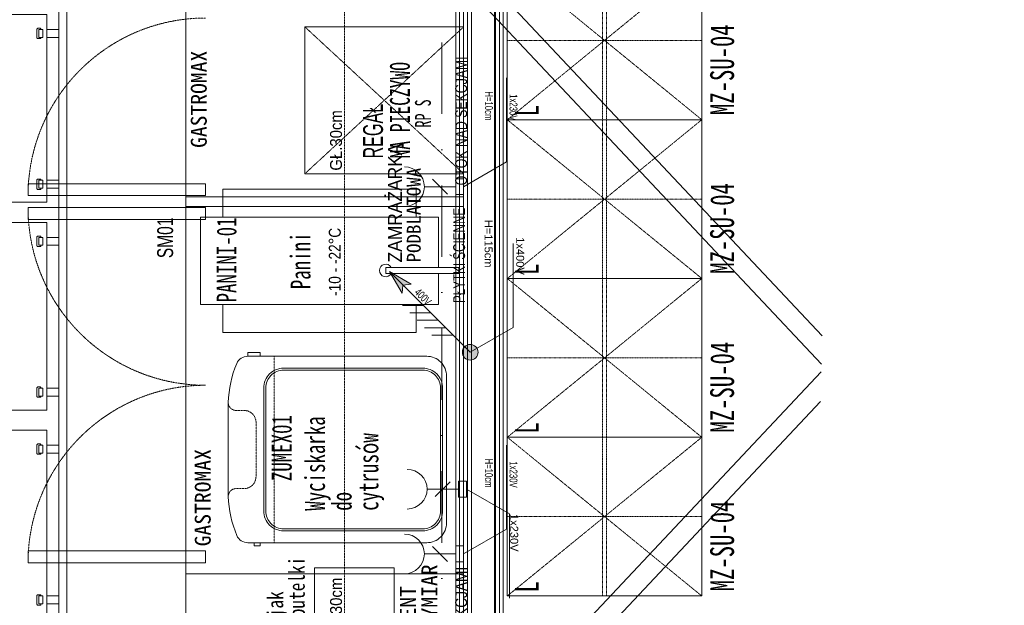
# Model space of a CAD drawing. Header units: centimetres. Extents: x -9388 to 91680, y -1419244 to 50347.
# Tile 90 of 183: x 40910 to 43391, y -704479 to -703004. Entities that reach past the tile are written whole.
import ezdxf
from ezdxf.enums import TextEntityAlignment as Align

# ---------------------------------------------------------------- set-up
doc = ezdxf.new("R2010")
doc.units = ezdxf.units.CM
for name, pattern in [('DASHED', [0.75, 0.5, -0.25]), ('DASHED2', [0.375, 0.25, -0.125]), ('HIDDEN2', [0.1875, 0.125, -0.0625]), ('Kropki i Kreski', [360, 180, -90, 0, -90])]:
    doc.linetypes.add(name, pattern=pattern)
for name, color, linetype in [('! Strefy Powierzchnie', 7, 'Continuous'), ('Osie', 7, 'Continuous'), ('Wnętrze - umeblowanie', 7, 'Continuous')]:
    doc.layers.add(name, color=color, linetype=linetype)
for name, color, linetype, lineweight in [('Kształty_Nr_pióra__101', 7, 'Continuous', 5), ('MEBLE PKN_Nr_pióra__101', 7, 'Continuous', 5), ('Osie_Nr_pióra__1', 7, 'Continuous', 13), ('Osie_Nr_pióra__4', 7, 'Continuous', 13), ('Q_podkład', 8, 'Continuous', 9), ('Strefy_Nr_pióra__1', 7, 'Continuous', 13), ('Strefy_Nr_pióra__150', 7, 'Continuous', 25), ('Wnętrze - umeblowanie_Nr_pióra__1', 7, 'Continuous', 13), ('Wnętrze - umeblowanie_Nr_pióra__101', 7, 'Continuous', 5), ('Wnętrze - umeblowanie_Nr_pióra__7', 7, 'Continuous', 13), ('Wnętrze - umeblowanie_Nr_pióra__94', 7, 'Continuous', 13), ('Ściany wewnętrzne_Nr_pióra__1', 7, 'Continuous', 13), ('Ściany wewnętrzne_Nr_pióra__41', 7, 'Continuous', 15)]:
    doc.layers.add(name, color=color, linetype=linetype, lineweight=lineweight)
doc.layers.add('Q_uwagi', color=7, linetype='Continuous', lineweight=30, true_color=0xff0101, plot=False)
doc.layers.add('Strefy_Nr_pióra__201', color=7, linetype='Continuous', lineweight=5, true_color=0x595959)
doc.layers.add('Wnętrze - umeblowanie_Nr_pióra__201', color=7, linetype='Continuous', lineweight=5, true_color=0x595959)
doc.styles.add('GENERATED_STYLE_2', font='arial.ttf')
doc.styles.add('GENERATED_STYLE_3', font='calibri.ttf')
doc.styles.add('GENERATED_STYLE_4', font='ARIALN.TTF')
doc.linetypes.add('Zygzak MAŁY', pattern='A,0,[1,PAB.01_RZUT PRZYZIEMIA1.Shx,S=0.873016,R=0,X=0,Y=-0.0275],-110,0', length=110)

# ---------------------------------------------------------------- blocks, each defined once
blk = doc.blocks.new('Standardowy znacznik siatki_6')
at = {"layer": 'Osie_Nr_pióra__4', "linetype": 'Kropki i Kreski'}
blk.add_line((1000, 0), (12138.2, 0), dxfattribs=at)
at = {"layer": 'Osie_Nr_pióra__1', "style": 'GENERATED_STYLE_3'}
for tag, p in [('AC_MarkerText_1_0', (-125, 4.9)), ('AC_MarkerText_1_1', (13263.2, 4.9))]:
    blk.add_attdef(tag, text='', height=100, rotation=270, dxfattribs=at).set_placement(p, align=Align.MIDDLE_CENTER)
blk = doc.blocks.new('Szafki 19')
at = {"layer": 'Wnętrze - umeblowanie_Nr_pióra__101', "color": 8, "linetype": 'Continuous'}
for p, q in [((400, 490), (0, 490)), ((0, 490), (0, 0)), ((400, 0), (400, 490)), ((800, 490), (400, 490)), ((400, 490), (400, 0)), ((800, 0), (800, 490)), ((1200, 490), (800, 490)), ((800, 490), (800, 0)), ((1200, 0), (1200, 490)), ((0, 0), (400, 0)), ((400, 0), (800, 0)), ((800, 0), (1200, 0))]:
    blk.add_line(p, q, dxfattribs=at)
blk = doc.blocks.new('PAB.01_RZUT PRZYZIEMIA')
at = {"layer": 'Strefy_Nr_pióra__1', "linetype": 'Continuous'}
for points in [[(41841.8, -703637.8), (41876.2, -703672.3), (41897, -703670.2)], [(41874.1, -703693), (41876.2, -703672.3), (41841.8, -703637.8)], [(41841.8, -703637.8), (41876.2, -703672.3), (41897, -703670.2)], [(41874.1, -703693), (41876.2, -703672.3), (41841.8, -703637.8)], [(42045.6, -703821.8, 1), (42045.6, -703861.4, 1)], [(42045.6, -703821.8, 1), (42045.6, -703861.4, 1)]]:
    blk.add_hatch(color=8, dxfattribs=at).paths.add_polyline_path(points)
at = {"layer": '! Strefy Powierzchnie', "color": 8, "linetype": 'Continuous', "lineweight": 0, "flags": 128}
for points in [[(35639, -701738.6), (35639, -707859.3), (41389, -707859.3), (41389, -708139.3), (42019, -708139.3), (42019, -701822.8), (41149, -701822.8), (41149, -701738.6)], [(42129, -701812.8), (42129, -704504.2), (45584, -704504.2), (45584, -701812.8)]]:
    blk.add_lwpolyline(points, close=True, dxfattribs=at)
at = {"layer": 'Kształty_Nr_pióra__101', "color": 8, "linetype": 'HIDDEN2'}
for p, q in [((42379.1, -702055.7), (42379.1, -703255.7)), ((42389.1, -702055.7), (42389.1, -703255.7)), ((42139.1, -703255.7), (42629.1, -702855.7)), ((42629.1, -703255.7), (42139.1, -702855.7)), ((42629.3, -703055.7), (42138.8, -703055.7)), ((42139.1, -703655.7), (42629.1, -703255.7)), ((42629.1, -703655.7), (42139.1, -703255.7)), ((42379.1, -703255.7), (42379.1, -704455.7)), ((42389.1, -703255.7), (42389.1, -704455.7)), ((42629.3, -703455.7), (42138.8, -703455.7)), ((42629.1, -704055.7), (42139.1, -703655.7)), ((42139.1, -704055.7), (42629.1, -703655.7)), ((42629.3, -703855.7), (42138.8, -703855.7)), ((42139.1, -704455.7), (42629.1, -704055.7)), ((42629.1, -704455.7), (42139.1, -704055.7)), ((42629.3, -704255.7), (42138.8, -704255.7))]:
    blk.add_line(p, q, dxfattribs=at)
at = {"layer": 'MEBLE PKN_Nr_pióra__101', "color": 8, "linetype": 'DASHED2'}
for p, q in [((42029, -703391.7), (41629, -703021.7)), ((42029, -703021.7), (41629, -703391.7)), ((42029, -703391.7), (41629, -703021.7)), ((42029, -703021.7), (41629, -703391.7))]:
    blk.add_line(p, q, dxfattribs=at)
at = {"layer": 'MEBLE PKN_Nr_pióra__101', "color": 8, "linetype": 'Continuous'}
for p, q in [((41329, -703491.9), (41329, -703355.9)), ((41329, -703491.9), (41329, -703355.9)), ((41950.8, -703405.6), (41988.3, -703443.1)), ((41950.8, -703405.6), (41988.3, -703443.1)), ((41329, -703423.9), (41328.5, -703423.9)), ((41329, -703423.9), (41328.5, -703423.9)), ((42009, -703424.4), (41930, -703424.4)), ((42009, -703424.4), (41930, -703424.4)), ((42045.6, -703841.6), (41841.8, -703637.8)), ((41841.8, -703637.8), (41897, -703670.2)), ((41841.8, -703637.8), (41874.1, -703693)), ((42045.6, -703841.6), (41841.8, -703637.8)), ((41841.8, -703637.8), (41897, -703670.2)), ((41841.8, -703637.8), (41874.1, -703693)), ((41874.1, -703693), (41876.2, -703672.3)), ((41874.1, -703693), (41876.2, -703672.3)), ((41897, -703670.2), (41876.2, -703672.3)), ((41897, -703670.2), (41876.2, -703672.3)), ((41874.7, -703723.8), (41927.8, -703723.8)), ((41874.7, -703723.8), (41927.8, -703723.8)), ((41893.4, -703742.4), (41946.4, -703742.4)), ((41893.4, -703742.4), (41946.4, -703742.4)), ((41912, -703761.1), (41965, -703761.1)), ((41912, -703761.1), (41965, -703761.1)), ((41930.6, -703779.7), (41983.7, -703779.7)), ((41930.6, -703779.7), (41983.7, -703779.7)), ((41949.3, -703798.3), (42002.3, -703798.3)), ((41949.3, -703798.3), (42002.3, -703798.3)), ((41329, -704074.8), (41328.5, -704074.8)), ((41329, -704074.8), (41328.5, -704074.8)), ((41957.6, -704205.3), (41995.1, -704167.8)), ((41957.6, -704205.3), (41995.1, -704167.8)), ((42015.9, -704186.6), (41936.9, -704186.6)), ((42015.9, -704186.6), (41936.9, -704186.6)), ((42009, -704349.7), (41930, -704349.7)), ((42009, -704349.7), (41930, -704349.7)), ((41950.8, -704331), (41988.3, -704368.5)), ((41950.8, -704331), (41988.3, -704368.5)), ((41329, -704399.7), (41328.5, -704399.7)), ((41329, -704399.7), (41328.5, -704399.7)), ((41379, -704399.7), (41530.6, -704399.7)), ((41379, -704399.7), (41530.6, -704399.7))]:
    blk.add_line(p, q, dxfattribs=at)
at = {"layer": 'MEBLE PKN_Nr_pióra__101', "color": 8, "linetype": 'DASHED'}
blk.add_line((41552, -703851.6), (41552, -704321.6), dxfattribs=at)
blk.add_line((41552, -703851.6), (41552, -704321.6), dxfattribs=at)
at = {"layer": 'MEBLE PKN_Nr_pióra__101', "color": 8, "linetype": 'DASHED', "flags": 128}
blk.add_lwpolyline([(42029, -701829.7), (42029, -705169.7), (41729, -705169.7), (41729, -701829.7)], close=True, dxfattribs=at)
blk.add_lwpolyline([(42029, -701829.7), (42029, -705169.7), (41729, -705169.7), (41729, -701829.7)], close=True, dxfattribs=at)
at = {"layer": 'MEBLE PKN_Nr_pióra__101', "color": 8, "linetype": 'Continuous', "flags": 128}
for points in [[(42029, -705169.7), (42029, -701829.7), (42009, -701829.7), (42009, -705169.7)], [(42029, -705169.7), (42029, -701829.7), (42009, -701829.7), (42009, -705169.7)], [(41029, -704610.8), (41029, -701849.2), (41009, -701849.2), (41009, -704610.8)], [(41029, -704610.8), (41029, -701849.2), (41009, -701849.2), (41009, -704610.8)], [(42029, -702524.4), (42029, -703474.4), (41329, -703474.4), (41329, -702524.4)], [(42029, -702524.4), (42029, -703474.4), (41329, -703474.4), (41329, -702524.4)], [(40979, -702990.4), (40979, -703463.3), (40298.8, -703463.3), (40298.8, -702990.4)], [(40979, -702990.4), (40979, -703463.3), (40298.8, -703463.3), (40298.8, -702990.4)], [(40979, -703048.2), (40979, -703028.2), (41009, -703028.2), (41009, -703048.2)], [(40979, -703048.2), (40979, -703028.2), (41009, -703028.2), (41009, -703048.2)], [(42029, -703021.7), (42029, -703391.7), (41629, -703391.7), (41629, -703021.7)], [(42029, -703021.7), (42029, -703391.7), (41629, -703391.7), (41629, -703021.7)], [(40979, -703428.2), (40979, -703408.2), (41009, -703408.2), (41009, -703428.2)], [(40979, -703428.2), (40979, -703408.2), (41009, -703408.2), (41009, -703428.2)], [(42009, -703404.4), (42029, -703404.4), (42029, -703444.4), (42009, -703444.4)], [(42009, -703404.4), (42029, -703404.4), (42029, -703444.4), (42009, -703444.4)], [(40931.5, -703416.9), (41379, -703416.9), (41379, -703446.9), (40931.5, -703446.9)], [(40931.5, -703416.9), (41379, -703416.9), (41379, -703446.9), (40931.5, -703446.9)], [(42029, -703449.7), (42029, -704399.7), (41329, -704399.7), (41329, -703449.7)], [(42029, -703449.7), (42029, -704399.7), (41329, -704399.7), (41329, -703449.7)], [(40931.5, -703507.2), (41379, -703507.2), (41379, -703477.2), (40931.5, -703477.2)], [(40931.5, -703507.2), (41379, -703507.2), (41379, -703477.2), (40931.5, -703477.2)], [(40979, -703514.2), (40979, -703987.1), (40298.8, -703987.1), (40298.8, -703514.2)], [(40979, -703572), (40979, -703552), (41009, -703552), (41009, -703572)], [(40979, -703572), (40979, -703552), (41009, -703552), (41009, -703572)], [(42016.5, -703627.6), (42016.5, -703643.3), (41832.6, -703643.3), (41832.6, -703627.6)], [(42016.5, -703627.6), (42016.5, -703643.3), (41832.6, -703643.3), (41832.6, -703627.6)], [(41485.2, -703851.6), (41485.2, -703842), (41516.2, -703842), (41516.2, -703851.6)], [(41485.2, -703851.6), (41485.2, -703842), (41516.2, -703842), (41516.2, -703851.6)], [(40979, -703952), (40979, -703932), (41009, -703932), (41009, -703952)], [(40979, -703952), (40979, -703932), (41009, -703932), (41009, -703952)], [(40979, -704037.9), (40979, -704510.8), (40298.8, -704510.8), (40298.8, -704037.9)], [(40979, -704037.9), (40979, -704510.8), (40298.8, -704510.8), (40298.8, -704037.9)], [(40979, -704095.7), (40979, -704075.7), (41009, -704075.7), (41009, -704095.7)], [(40979, -704095.7), (40979, -704075.7), (41009, -704075.7), (41009, -704095.7)], [(42015.9, -704206.6), (42035.9, -704206.6), (42035.9, -704166.6), (42015.9, -704166.6)], [(42015.9, -704206.6), (42035.9, -704206.6), (42035.9, -704166.6), (42015.9, -704166.6)], [(41501.5, -704321.6), (41501.5, -704329), (41516.2, -704329), (41516.2, -704321.6)], [(41501.5, -704321.6), (41501.5, -704329), (41516.2, -704329), (41516.2, -704321.6)], [(40931.5, -704342.2), (41379, -704342.2), (41379, -704372.2), (40931.5, -704372.2)], [(40931.5, -704342.2), (41379, -704342.2), (41379, -704372.2), (40931.5, -704372.2)], [(42009, -704329.7), (42029, -704329.7), (42029, -704369.7), (42009, -704369.7)], [(42009, -704329.7), (42029, -704329.7), (42029, -704369.7), (42009, -704369.7)], [(42029, -704399.7), (42029, -705169.7), (41329, -705169.7), (41329, -704399.7)], [(42029, -704399.7), (42029, -705169.7), (41329, -705169.7), (41329, -704399.7)], [(41653.6, -704384.6), (41653.6, -704574.6), (41853.6, -704574.6), (41853.6, -704384.6)], [(41653.6, -704384.6), (41653.6, -704574.6), (41853.6, -704574.6), (41853.6, -704384.6)], [(40979, -704475.7), (40979, -704455.7), (41009, -704455.7), (41009, -704475.7)], [(40979, -704475.7), (40979, -704455.7), (41009, -704455.7), (41009, -704475.7)]]:
    blk.add_lwpolyline(points, close=True, dxfattribs=at)
at = {"layer": 'MEBLE PKN_Nr_pióra__101', "color": 8, "linetype": 'DASHED', "flags": 128}
blk.add_lwpolyline([(42019, -705169.7), (42019, -701829.7)], dxfattribs=at)
blk.add_lwpolyline([(42019, -705169.7), (42019, -701829.7)], dxfattribs=at)
at = {"layer": 'MEBLE PKN_Nr_pióra__101', "color": 8, "linetype": 'Continuous', "flags": 128}
for points in [[(40964, -703048.2), (40964, -703049.2, -0.414214), (40962, -703051.2), (40956, -703051.2, -0.414214), (40954, -703049.2), (40954, -703027.2, -0.414214), (40956, -703025.2), (40962, -703025.2, -0.414214), (40964, -703027.2), (40964, -703028.2)], [(40964, -703048.2), (40964, -703049.2, -0.414214), (40962, -703051.2), (40956, -703051.2, -0.414214), (40954, -703049.2), (40954, -703027.2, -0.414214), (40956, -703025.2), (40962, -703025.2, -0.414214), (40964, -703027.2), (40964, -703028.2)], [(40964, -703408.2), (40964, -703407.2, 0.414214), (40962, -703405.2), (40956, -703405.2, 0.414214), (40954, -703407.2), (40954, -703429.2, 0.414214), (40956, -703431.2), (40962, -703431.2, 0.414214), (40964, -703429.2), (40964, -703428.2)], [(40964, -703408.2), (40964, -703407.2, 0.414214), (40962, -703405.2), (40956, -703405.2, 0.414214), (40954, -703407.2), (40954, -703429.2, 0.414214), (40956, -703431.2), (40962, -703431.2, 0.414214), (40964, -703429.2), (40964, -703428.2)], [(40964, -703572), (40964, -703573, -0.414214), (40962, -703575), (40956, -703575, -0.414214), (40954, -703573), (40954, -703551, -0.414214), (40956, -703549), (40962, -703549, -0.414214), (40964, -703551), (40964, -703552)], [(40964, -703572), (40964, -703573, -0.414214), (40962, -703575), (40956, -703575, -0.414214), (40954, -703573), (40954, -703551, -0.414214), (40956, -703549), (40962, -703549, -0.414214), (40964, -703551), (40964, -703552)], [(40964, -703932), (40964, -703931, 0.414214), (40962, -703929), (40956, -703929, 0.414214), (40954, -703931), (40954, -703953, 0.414214), (40956, -703955), (40962, -703955, 0.414214), (40964, -703953), (40964, -703952)], [(40964, -703932), (40964, -703931, 0.414214), (40962, -703929), (40956, -703929, 0.414214), (40954, -703931), (40954, -703953, 0.414214), (40956, -703955), (40962, -703955, 0.414214), (40964, -703953), (40964, -703952)], [(40964, -704095.7), (40964, -704096.7, -0.414214), (40962, -704098.7), (40956, -704098.7, -0.414214), (40954, -704096.7), (40954, -704074.7, -0.414214), (40956, -704072.7), (40962, -704072.7, -0.414214), (40964, -704074.7), (40964, -704075.7)], [(40964, -704095.7), (40964, -704096.7, -0.414214), (40962, -704098.7), (40956, -704098.7, -0.414214), (40954, -704096.7), (40954, -704074.7, -0.414214), (40956, -704072.7), (40962, -704072.7, -0.414214), (40964, -704074.7), (40964, -704075.7)], [(40964, -704455.7), (40964, -704454.7, 0.414214), (40962, -704452.7), (40956, -704452.7, 0.414214), (40954, -704454.7), (40954, -704476.7, 0.414214), (40956, -704478.7), (40962, -704478.7, 0.414214), (40964, -704476.7), (40964, -704475.7)], [(40964, -704455.7), (40964, -704454.7, 0.414214), (40962, -704452.7), (40956, -704452.7, 0.414214), (40954, -704454.7), (40954, -704476.7, 0.414214), (40956, -704478.7), (40962, -704478.7, 0.414214), (40964, -704476.7), (40964, -704475.7)]]:
    blk.add_lwpolyline(points, format="xyb", dxfattribs=at)
for points in [[(40969, -703028.2), (40959, -703028.2)], [(40959, -703028.2), (40959, -703048.2)], [(40969, -703028.2), (40959, -703028.2)], [(40959, -703028.2), (40959, -703048.2)], [(40969, -703028.2), (40969, -703048.2)], [(40969, -703028.2), (40969, -703048.2)], [(40969, -703048.2), (40959, -703048.2)], [(40969, -703048.2), (40959, -703048.2)], [(42029, -703424.4), (42137.3, -703361.9), (42137.3, -703150.2)], [(42029, -703424.4), (42137.3, -703361.9), (42137.3, -703150.2)], [(40959, -703428.2), (40959, -703408.2)], [(40969, -703408.2), (40959, -703408.2)], [(40969, -703408.2), (40959, -703408.2)], [(40959, -703428.2), (40959, -703408.2)], [(40969, -703428.2), (40969, -703408.2)], [(40969, -703428.2), (40969, -703408.2)], [(40969, -703428.2), (40959, -703428.2)], [(40969, -703428.2), (40959, -703428.2)], [(41422.1, -703501.1), (41422.1, -703430.6), (41909.1, -703430.6)], [(41422.1, -703501.1), (41422.1, -703430.6), (41909.1, -703430.6)], [(41909.1, -703430.6), (41909.1, -703501.1)], [(41909.1, -703430.6), (41909.1, -703501.1)], [(41965.6, -703501.1), (41365.6, -703501.1), (41365.6, -703721.1), (41965.6, -703721.1), (41965.6, -703643.3)], [(41965.6, -703501.1), (41365.6, -703501.1), (41365.6, -703721.1), (41965.6, -703721.1), (41965.6, -703643.3)], [(41965.6, -703627.6), (41965.6, -703501.1)], [(41965.6, -703627.6), (41965.6, -703501.1)], [(40969, -703552), (40959, -703552)], [(40959, -703552), (40959, -703572)], [(40969, -703552), (40959, -703552)], [(40959, -703552), (40959, -703572)], [(40969, -703552), (40969, -703572)], [(40969, -703552), (40969, -703572)], [(40969, -703572), (40959, -703572)], [(40969, -703572), (40959, -703572)], [(42045.6, -703841.6), (42153.9, -703779.1), (42153.9, -703567.4)], [(42045.6, -703841.6), (42153.9, -703779.1), (42153.9, -703567.4)], [(41909.1, -703721.1), (41909.1, -703791.6), (41422.1, -703791.6), (41422.1, -703721.1)], [(41909.1, -703721.1), (41909.1, -703791.6), (41422.1, -703791.6), (41422.1, -703721.1)], [(40959, -703952), (40959, -703932)], [(40969, -703932), (40959, -703932)], [(40969, -703932), (40959, -703932)], [(40959, -703952), (40959, -703932)], [(40969, -703952), (40959, -703952)], [(40969, -703952), (40959, -703952)], [(40969, -703952), (40969, -703932)], [(40969, -703952), (40969, -703932)], [(40969, -704075.7), (40959, -704075.7)], [(40959, -704075.7), (40959, -704095.7)], [(40969, -704075.7), (40959, -704075.7)], [(40959, -704075.7), (40959, -704095.7)], [(40969, -704075.7), (40969, -704095.7)], [(40969, -704075.7), (40969, -704095.7)], [(42029, -704349.7), (42137.3, -704287.2), (42137.3, -704075.5)], [(42029, -704349.7), (42137.3, -704287.2), (42137.3, -704075.5)], [(40969, -704095.7), (40959, -704095.7)], [(40969, -704095.7), (40959, -704095.7)], [(42035.9, -704186.6), (42144.2, -704249.1), (42144.2, -704460.8)], [(42035.9, -704186.6), (42144.2, -704249.1), (42144.2, -704460.8)], [(40969, -704455.7), (40959, -704455.7)], [(40959, -704475.7), (40959, -704455.7)], [(40969, -704455.7), (40959, -704455.7)], [(40959, -704475.7), (40959, -704455.7)], [(40969, -704475.7), (40959, -704475.7)], [(40969, -704475.7), (40959, -704475.7)], [(40969, -704475.7), (40969, -704455.7)], [(40969, -704475.7), (40969, -704455.7)]]:
    blk.add_lwpolyline(points, dxfattribs=at)
for points in [[(41985.9, -704271.6), (41985.9, -703901.6, 0.414214), (41935.9, -703851.6), (41485.2, -703851.6, 0.301275), (41457.5, -703869.9, 0.091963), (41435.9, -703968.2), (41435.9, -704205, 0.090984), (41457.6, -704303.2, 0.301719), (41485.2, -704321.6), (41935.9, -704321.6, 0.414214)], [(41985.9, -704271.6), (41985.9, -703901.6, 0.414214), (41935.9, -703851.6), (41485.2, -703851.6, 0.301275), (41457.5, -703869.9, 0.091963), (41435.9, -703968.2), (41435.9, -704205, 0.090984), (41457.6, -704303.2, 0.301719), (41485.2, -704321.6), (41935.9, -704321.6, 0.414214)], [(41525.4, -703931.6), (41525.4, -704241.6, 0.414214), (41575.4, -704291.6), (41925.9, -704291.6, 0.414214), (41975.9, -704241.6), (41975.9, -703931.6, 0.414214), (41925.9, -703881.6), (41575.4, -703881.6, 0.414214)], [(41525.4, -703931.6), (41525.4, -704241.6, 0.414214), (41575.4, -704291.6), (41925.9, -704291.6, 0.414214), (41975.9, -704241.6), (41975.9, -703931.6, 0.414214), (41925.9, -703881.6), (41575.4, -703881.6, 0.414214)], [(41530.4, -703931.6), (41530.4, -704241.6, 0.414214), (41575.4, -704286.6), (41925.9, -704286.6, 0.414214), (41970.9, -704241.6), (41970.9, -703931.6, 0.414214), (41925.9, -703886.6), (41575.4, -703886.6, 0.414214)], [(41530.4, -703931.6), (41530.4, -704241.6, 0.414214), (41575.4, -704286.6), (41925.9, -704286.6, 0.414214), (41970.9, -704241.6), (41970.9, -703931.6, 0.414214), (41925.9, -703886.6), (41575.4, -703886.6, 0.414214)]]:
    blk.add_lwpolyline(points, format="xyb", close=True, dxfattribs=at)
at = {"layer": 'MEBLE PKN_Nr_pióra__101', "color": 8, "linetype": 'DASHED', "flags": 128}
blk.add_lwpolyline([(41435.9, -703968.2, 0.414214), (41455.9, -703988.2), (41475.9, -703988.2, -0.414214), (41505.9, -704018.2), (41505.9, -704155, -0.414214), (41475.9, -704185), (41455.9, -704185, 0.414214), (41435.9, -704205)], format="xyb", dxfattribs=at)
blk.add_lwpolyline([(41435.9, -703968.2, 0.414214), (41455.9, -703988.2), (41475.9, -703988.2, -0.414214), (41505.9, -704018.2), (41505.9, -704155, -0.414214), (41475.9, -704185), (41455.9, -704185, 0.414214), (41435.9, -704205)], format="xyb", dxfattribs=at)
at = {"layer": 'MEBLE PKN_Nr_pióra__101', "color": 8, "linetype": 'Continuous'}
blk.add_circle((42045.6, -703841.6), 19.8, dxfattribs=at)
blk.add_circle((42045.6, -703841.6), 19.8, dxfattribs=at)
at = {"layer": 'MEBLE PKN_Nr_pióra__101', "color": 8, "linetype": 'DASHED'}
for centre, start, end in [((41379, -703446.9), 90, 180), ((41379, -703446.9), 90, 180), ((41379, -703477.2), 180, 270), ((41379, -703477.2), 180, 270), ((41379, -704372.2), 90, 180), ((41379, -704372.2), 90, 180)]:
    blk.add_arc(centre, 447.5, start, end, dxfattribs=at)
at = {"layer": 'MEBLE PKN_Nr_pióra__101', "color": 8, "linetype": 'Continuous'}
for centre, radius, start, end in [((41880, -703424.4), 50, 270, 90), ((41880, -703424.4), 50, 270, 90), ((41832.6, -703635.4), 15.9, 29.4619, 330.5381), ((41832.6, -703635.4), 15.9, 29.4619, 330.5381), ((41886.9, -704186.6), 50, 270, 90), ((41886.9, -704186.6), 50, 270, 90), ((41880, -704349.7), 50, 270, 90), ((41880, -704349.7), 50, 270, 90)]:
    blk.add_arc(centre, radius, start, end, dxfattribs=at)
at = {"layer": 'Wnętrze - umeblowanie_Nr_pióra__1', "color": 8, "linetype": 'Zygzak MAŁY'}
blk.add_line((42106.5, -701734), (42106.5, -706332.3), dxfattribs=at)
at = {"layer": 'Ściany wewnętrzne_Nr_pióra__1', "color": 8, "linetype": 'Continuous'}
for p, q in [((42039, -701812.8), (42039, -706332.3)), ((42119, -704514.2), (42119, -701812.8))]:
    blk.add_line(p, q, dxfattribs=at)
at = {"layer": 'Ściany wewnętrzne_Nr_pióra__1', "color": 8, "linetype": 'Continuous', "flags": 128}
for points in [[(42029, -701812.8), (42029, -706332.3)], [(42129, -704504.2), (42129, -701812.8)]]:
    blk.add_lwpolyline(points, dxfattribs=at)
at = {"layer": 'Ściany wewnętrzne_Nr_pióra__41', "color": 8, "linetype": 'Continuous'}
for p, q in [((42049, -701812.8), (42049, -704524.2)), ((42109, -704524.2), (42109, -701812.8))]:
    blk.add_line(p, q, dxfattribs=at)
at = {"layer": 'Osie', "color": 8, "linetype": 'Continuous', "zscale": 1000, "rotation": 89.99999713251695}
blk.add_blockref('Standardowy znacznik siatki_6', (41974, -712523.4), dxfattribs=at)
at = {"layer": 'Wnętrze - umeblowanie', "color": 8, "linetype": 'Continuous', "lineweight": 5, "xscale": -1, "zscale": 1000, "rotation": 89.99999713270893}
for p in [(42629.1, -702055.7), (42629.1, -703255.7)]:
    blk.add_blockref('Szafki 19', p, dxfattribs=at)
at = {"layer": 'Strefy_Nr_pióra__1', "color": 8, "linetype": 'Continuous', "char_height": 20, "attachment_point": 7, "style": 'GENERATED_STYLE_3'}
for s, insert, rotation in [('\\A1;{\\W0.700000x;\\fArial|b0|i0|c238|p38;H=10cm}', (42082.4, -703184.1), 270), ('\\A1;{\\W0.700000x;\\fArial|b0|i0|c238|p38;H=10cm}', (42082.4, -703184.1), 270), ('\\A1;{\\W0.700000x;\\fArial|b0|i0|c238|p38;1x230V}', (42144.3, -703191.3), 270), ('\\A1;{\\W0.700000x;\\fArial|b0|i0|c238|p38;1x230V}', (42144.3, -703191.3), 270), ('\\A1;{\\fArial|b0|i0|c238|p38;H=115cm}', (42081.6, -703507.8), 270), ('\\A1;{\\fArial|b0|i0|c238|p38;1x400V}', (42161.3, -703551.7), 270), ('\\A1;{\\W0.700000x;\\fArial|b0|i0|c238|p38;400V}', (41903.4, -703692.9), 315), ('\\A1;{\\W0.700000x;\\fArial|b0|i0|c238|p38;400V}', (41903.4, -703692.9), 315), ('\\A1;{\\W0.700000x;\\fArial|b0|i0|c238|p38;H=10cm}', (42082.4, -704109.4), 270), ('\\A1;{\\W0.700000x;\\fArial|b0|i0|c238|p38;1x230V}', (42144.3, -704116.6), 270), ('\\A1;{\\fArial|b0|i0|c238|p38;1x230V}', (42146.2, -704249.1), 270)]:
    blk.add_mtext(s, dxfattribs=dict(at, insert=insert, rotation=rotation))
at = {"layer": 'Strefy_Nr_pióra__150', "color": 8, "linetype": 'Continuous', "char_height": 60, "attachment_point": 7, "rotation": 90, "style": 'GENERATED_STYLE_2'}
for insert in [(42218.1, -703246.9), (42218.1, -703646.9), (42218.1, -704046.9), (42218.1, -704446.9)]:
    blk.add_mtext('\\A1;{\\W0.700000x;\\fMS Gothic|b0|i0|c238|p49;L}', dxfattribs=dict(at, insert=insert))
at = {"layer": 'Strefy_Nr_pióra__201', "color": 8, "linetype": 'Continuous', "insert": (42038.3, -704743.2), "char_height": 30, "attachment_point": 7, "rotation": 90, "style": 'GENERATED_STYLE_4'}
blk.add_mtext('\\A1;{\\fArial Narrow|b0|i0|c238|p34;OTOK NAD SEKCJAMI}', dxfattribs=at)
at = {"layer": 'Wnętrze - umeblowanie_Nr_pióra__1', "color": 8, "linetype": 'Continuous', "attachment_point": 7, "rotation": 90, "style": 'GENERATED_STYLE_2'}
for s, insert, char_height, line_spacing_factor in [('\\A1;{\\fMS Gothic|b0|i0|c238|p49;ZAMRAŻARKA\\P\\fMS Gothic|b0|i0|c238|p49;PODBLATOWA}', (41921.4, -703615.2), 35, 0.813649), ('\\A1;{\\W0.700000x;\\fMS Gothic|b0|i0|c238|p49;Wyciskarka \\P\\fMS Gothic|b0|i0|c238|p49;do \\P\\fMS Gothic|b0|i0|c238|p49;cytrusów}', (41828.7, -704241), 50, 0.807489), ('\\A1;{\\fMS Gothic|b0|i0|c238|p49;ELEMENT \\P\\fMS Gothic|b0|i0|c238|p49;NA WYMIAR}', (41962.8, -704621.2), 40, 0.812698), ('\\A1;{\\W0.800000x;\\fMS Gothic|b0|i0|c238|p49;stojak \\P\\fMS Gothic|b0|i0|c238|p49;na butelki}', (41629.3, -704574.6), 40, 0.812698)]:
    blk.add_mtext(s, dxfattribs=dict(at, insert=insert, char_height=char_height, line_spacing_factor=line_spacing_factor))
at = {"layer": 'Wnętrze - umeblowanie_Nr_pióra__1', "color": 8, "linetype": 'Continuous', "attachment_point": 7, "rotation": 90}
for s, insert, char_height, style in [('\\A1;{\\W0.700000x;\\fMS Gothic|b0|i0|c238|p49;PANINI-01}', (41457.4, -703716.1), 50, 'GENERATED_STYLE_2'), ('\\A1;{\\fArial Narrow|b0|i0|c238|p34;-10 - -22°C}', (41719.8, -703699.5), 30, 'GENERATED_STYLE_4'), ('\\A1;{\\W0.700000x;\\fArial|b0|i0|c238|p38;SM01}', (41297.5, -703604.4), 40, 'GENERATED_STYLE_3'), ('\\A1;{\\W0.700000x;\\fMS Gothic|b0|i0|c238|p49;Panini}', (41643.9, -703682.8), 50, 'GENERATED_STYLE_2'), ('\\A1;{\\W0.700000x;\\fMS Gothic|b0|i0|c238|p49;ZUMEX01}', (41596.5, -704166.4), 50, 'GENERATED_STYLE_2')]:
    blk.add_mtext(s, dxfattribs=dict(at, insert=insert, char_height=char_height, style=style))
at = {"layer": 'Wnętrze - umeblowanie_Nr_pióra__201', "color": 8, "linetype": 'Continuous', "char_height": 30, "attachment_point": 9, "rotation": 90}
for s, insert, style in [('\\A1;{\\W0.900000x;\\fArial Narrow|b0|i0|c238|p34;OTOK NAD SEKCJAMI}', (42038.3, -703096.1), 'GENERATED_STYLE_4'), ('\\A1;{\\fMS Gothic|b0|i0|c238|p49;GŁ.30cm}', (41722.9, -703231.6), 'GENERATED_STYLE_2'), ('\\A1;{\\fMS Gothic|b0|i0|c238|p49;GŁ.30cm}', (41722.9, -704409.6), 'GENERATED_STYLE_2')]:
    blk.add_mtext(s, dxfattribs=dict(at, insert=insert, style=style))
at = {"layer": 'Wnętrze - umeblowanie_Nr_pióra__7', "color": 8, "linetype": 'Continuous', "rotation": 90}
for s, insert, char_height, attachment_point, style in [('\\A1;{\\W0.700000x;\\fMS Gothic|b0|i0|c238|p49;MZ-SU-04}', (42650.3, -703243.9), 60, 1, 'GENERATED_STYLE_2'), ('\\A1;{\\W0.650000x;\\fMS Gothic|b0|i0|c238|p49;RP S}', (41947.1, -703204.5), 40, 9, 'GENERATED_STYLE_2'), ('\\A1;{\\W0.700000x;\\fMS Gothic|b0|i0|c238|p49;MZ-SU-04}', (42650.3, -703643.9), 60, 1, 'GENERATED_STYLE_2'), ('\\A1;{\\W0.700000x;\\fArial|b0|i0|c238|p38;PŁYTKI ŚCIENNE}', (42033.1, -703717.5), 30, 7, 'GENERATED_STYLE_3'), ('\\A1;{\\W0.700000x;\\fMS Gothic|b0|i0|c238|p49;MZ-SU-04}', (42650.3, -704043.9), 60, 1, 'GENERATED_STYLE_2'), ('\\A1;{\\W0.700000x;\\fMS Gothic|b0|i0|c238|p49;MZ-SU-04}', (42650.3, -704443.9), 60, 1, 'GENERATED_STYLE_2')]:
    blk.add_mtext(s, dxfattribs=dict(at, insert=insert, char_height=char_height, attachment_point=attachment_point, style=style))
at = {"layer": 'Wnętrze - umeblowanie_Nr_pióra__7', "color": 8, "linetype": 'Continuous', "insert": (41894.3, -703353.3), "char_height": 50, "attachment_point": 7, "rotation": 90, "line_spacing_factor": 0.812698, "style": 'GENERATED_STYLE_2'}
blk.add_mtext('\\A1;{\\W0.650000x;\\fMS Gothic|b0|i0|c238|p49;REGAŁ \\P\\fMS Gothic|b0|i0|c238|p49;NA PIECZYWO}', dxfattribs=at)
at = {"layer": 'Wnętrze - umeblowanie_Nr_pióra__94', "color": 8, "linetype": 'Continuous', "char_height": 40, "attachment_point": 7, "rotation": 90, "style": 'GENERATED_STYLE_2'}
for insert in [(41382.3, -703326.7), (41392.3, -704330.6)]:
    blk.add_mtext('\\A1;{\\fMS Gothic|b0|i0|c238|p49;GASTROMAX}', dxfattribs=dict(at, insert=insert))
blk = doc.blocks.new('A$C674EB6B2')
at = {"layer": 'Q_uwagi', "linetype": 'Continuous'}
for p, q in [((-1049.8, -998.1), (-91.6, -2017.3)), ((-1049.8, -1071.1), (-93.4, -2088.4)), ((-93.9, -2108), (-1049.8, -3124.7)), ((-1049.8, -3197.7), (-95.7, -2183))]:
    blk.add_line(p, q, dxfattribs=at)

msp = doc.modelspace()

# ---------------------------------------------------------------- block references
at = {"layer": 'Q_podkład'}
msp.add_blockref('PAB.01_RZUT PRZYZIEMIA', (0, 0), dxfattribs=at)

# ---------------------------------------------------------------- next in the draw order: block references
at = {"layer": 'Q_uwagi'}
msp.add_blockref('A$C674EB6B2', (43023.8, -701782.8), dxfattribs=at)

doc.saveas('drawing.dxf')
